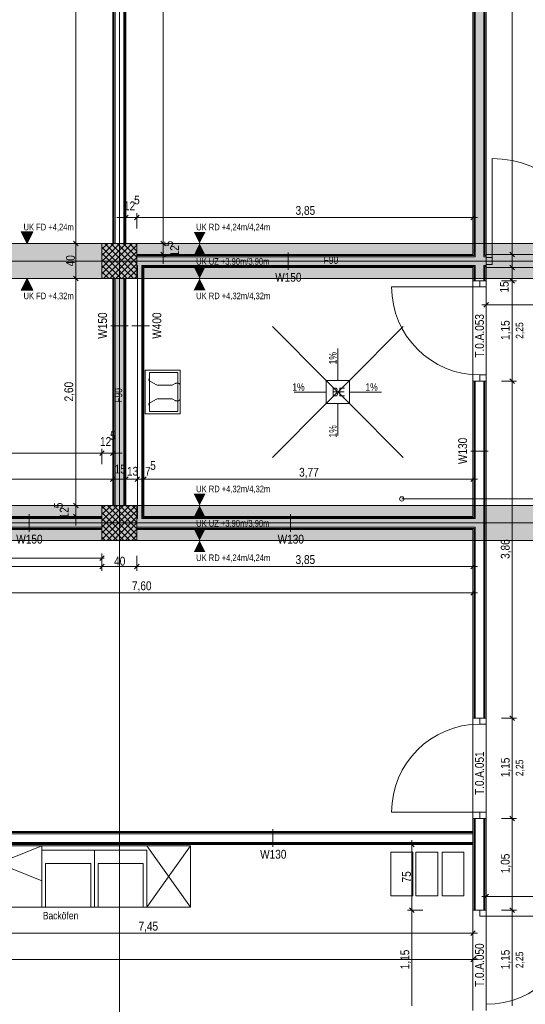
# Model space of a CAD drawing. Extents: x -620 to 300, y 62 to 1162.
# Tile 38 of 49: x -313 to -198, y 439 to 665. Entities that reach past the tile are written whole.
import ezdxf
from ezdxf.lldxf.tags import DXFTag

# ---------------------------------------------------------------- set-up
doc = ezdxf.new("R2010")
doc.units = 0
doc.layers.get('0').update_dxf_attribs({"lineweight": 13})
for name, color, linetype, lineweight, true_color in [('--Bem innen', 9, 'Continuous', 13, 0x808080), ('00 -Bauelemente -Dämmung innen', 7, 'Continuous', 9, 0xff7fe6), ('00 -Bauelemente -Gipskarton', 7, 'Continuous', 9, 0xff7fe6), ('00_Beschriftung UZ', 3, 'Continuous', 35, 0x00ff00), ('30 -33 Aussenwände- 3 Aussenstützen', 7, 'Continuous', 50, 0x0000dd), ('30 -34 Innenwände- 2 nichttragend', 7, 'Continuous', 18, 0xff7fe6), ('30 -34 Innenwände- 4 Türen_Fenster', 7, 'Continuous', 15, 0x9955ff), ('30 -35 Decken- 1 Konstruktion-Träger- Stahlbeton', 7, 'Continuous', 13, 0x33aa00), ('40 -41 Abwasser_Wasser_Gas- 1 Abwasser + sanitäre Anlagen', 7, 'Continuous', 9, 0xff6633), ('40 -47 Nutzungspez. Anlagen -1 Küche', 9, 'Continuous', 9, 0x808080), ('70 -72 Beschriftung- 1 Beschriftung allgemein', 7, 'Continuous', 9, 0xff6633), ('70 -75 Raumstempel-2 Verweislinie', 7, 'Continuous', 9, 0xff6600), ('70 -76 Bemaßung- 2 Allgemein', 9, 'Continuous', 5, 0x808080), ('iwb_Schraffur_F30_feuerhemmend', 7, 'Continuous', 13, 0xff934a), ('iwb_Schraffur_F90_feuerbestaendig', 1, 'Continuous', 13, 0xff0000), ('iwb_Schraffur_Unterzug', 7, 'Continuous', 5, 0xffffcc)]:
    doc.layers.add(name, color=color, linetype=linetype, lineweight=lineweight, true_color=true_color)
for name, color, linetype, lineweight in [('70 -71 Achsen- 1 Gebäudeachsen', 7, 'STRICHPUNKT2-A06G945V8I', 18), ('70 -75 Raumstempel- 3 Wandstempel', 7, 'Continuous', 50), ('Keine', 7, 'Continuous', 9)]:
    doc.layers.add(name, color=color, linetype=linetype, lineweight=lineweight)
doc.styles.get("Standard").update_dxf_attribs({"font": 'ARIALN.TTF'})
tags = doc.linetypes.add('fein_strichliert-A06G945W8I', pattern=[4, 1, -2, 1]).pattern_tags.tags
tags[8:9] = [DXFTag(74, 4), DXFTag(75, 0), DXFTag(340, '0'), DXFTag(46, 0.0), DXFTag(50, 0.0), DXFTag(44, 0.0), DXFTag(45, 0.0)]
tags[6:7] = [DXFTag(74, 4), DXFTag(75, 0), DXFTag(340, '0'), DXFTag(46, 0.0), DXFTag(50, 0.0), DXFTag(44, 0.0), DXFTag(45, 0.0)]
tags[4:5] = [DXFTag(74, 4), DXFTag(75, 0), DXFTag(340, '0'), DXFTag(46, 0.0), DXFTag(50, 0.0), DXFTag(44, 0.0), DXFTag(45, 0.0)]
tags = doc.linetypes.add('STRICHPUNKT2-A06G945V8I', pattern=[12.7, 6.35, -3.175, 0, -3.175]).pattern_tags.tags
tags[10:11] = [DXFTag(74, 4), DXFTag(75, 0), DXFTag(340, '0'), DXFTag(46, 0.0), DXFTag(50, 0.0), DXFTag(44, 0.0), DXFTag(45, 0.0)]
tags[8:9] = [DXFTag(74, 4), DXFTag(75, 0), DXFTag(340, '0'), DXFTag(46, 0.0), DXFTag(50, 0.0), DXFTag(44, 0.0), DXFTag(45, 0.0)]
tags[6:7] = [DXFTag(74, 4), DXFTag(75, 0), DXFTag(340, '0'), DXFTag(46, 0.0), DXFTag(50, 0.0), DXFTag(44, 0.0), DXFTag(45, 0.0)]
tags[4:5] = [DXFTag(74, 4), DXFTag(75, 0), DXFTag(340, '0'), DXFTag(46, 0.0), DXFTag(50, 0.0), DXFTag(44, 0.0), DXFTag(45, 0.0)]

# ---------------------------------------------------------------- blocks, each defined once
blk = doc.blocks.new('Referenz-A06G945X8I')
at = {"layer": '00 -Bauelemente -Dämmung innen', "color": 0, "linetype": 'Continuous', "lineweight": -2, "ltscale": 0.13}
for p, q in [((-207.08, 777.95), (-207.08, 610.45)), ((-209.08, 775.95), (-209.08, 610.45)), ((-291.58, 770.45), (-291.58, 613.45)), ((-289.58, 770.45), (-289.58, 613.45)), ((-286.58, 610.45), (-209.08, 610.45)), ((-207.08, 610.45), (-206.58, 610.45)), ((-286.58, 608.45), (-286.48, 608.45)), ((-286.48, 607.95), (-286.48, 608.45)), ((-286.48, 550.95), (-286.48, 607.95)), ((-285.48, 550.45), (-285.48, 608.45)), ((-285.48, 608.45), (-209.08, 608.45)), ((-209.08, 608.45), (-209.08, 604.95)), ((-207.08, 608.45), (-207.08, 604.95)), ((-207.08, 608.45), (-206.58, 608.45)), ((-291.58, 605.45), (-291.58, 553.45)), ((-289.58, 605.45), (-289.58, 553.45)), ((-209.08, 581.95), (-209.08, 550.45)), ((-207.08, 581.95), (-207.08, 504.75)), ((-286.48, 550.45), (-286.48, 550.95)), ((-358.58, 550.45), (-294.58, 550.45)), ((-358.58, 548.45), (-294.58, 548.45)), ((-286.58, 550.45), (-286.48, 550.45)), ((-286.58, 548.45), (-209.08, 548.45)), ((-285.48, 550.45), (-209.08, 550.45)), ((-209.08, 548.45), (-209.08, 504.75)), ((-209.08, 481.75), (-209.08, 478.75)), ((-207.08, 481.75), (-207.08, 478.75)), ((-209.08, 478.75), (-209.08, 460.75)), ((-207.08, 478.75), (-207.08, 460.75)), ((-453.08, 476.25), (-209.58, 476.25)), ((-362.08, 478.25), (-209.58, 478.25))]:
    blk.add_line(p, q, dxfattribs=at)
at = {"layer": '00 -Bauelemente -Gipskarton', "color": 0, "linetype": 'Continuous', "lineweight": -2, "ltscale": 0.13}
for p, q in [((-206.58, 778.45), (-206.58, 610.95)), ((-207.08, 777.95), (-207.08, 610.45)), ((-206.83, 778.2), (-206.83, 610.7)), ((-209.58, 775.45), (-209.58, 610.95)), ((-209.33, 775.7), (-209.33, 610.7)), ((-209.08, 775.95), (-209.08, 610.45)), ((-292.08, 770.45), (-292.08, 613.45)), ((-291.83, 770.45), (-291.83, 613.45)), ((-291.58, 770.45), (-291.58, 613.45)), ((-289.58, 770.45), (-289.58, 613.45)), ((-289.33, 770.45), (-289.33, 613.45)), ((-289.08, 770.45), (-289.08, 613.45)), ((-286.58, 610.95), (-209.58, 610.95)), ((-286.58, 610.7), (-209.33, 610.7)), ((-286.58, 610.45), (-209.08, 610.45)), ((-207.08, 610.45), (-206.58, 610.45)), ((-206.83, 610.7), (-206.58, 610.7)), ((-286.58, 608.45), (-286.48, 608.45)), ((-286.58, 608.2), (-286.48, 608.2)), ((-286.58, 607.95), (-286.48, 607.95)), ((-285.48, 550.45), (-285.48, 608.45)), ((-285.48, 608.45), (-209.08, 608.45)), ((-285.23, 608.2), (-209.33, 608.2)), ((-285.23, 550.7), (-285.23, 608.2)), ((-284.98, 607.95), (-209.58, 607.95)), ((-284.98, 550.95), (-284.98, 607.95)), ((-209.58, 607.95), (-209.58, 604.95)), ((-209.33, 608.2), (-209.33, 604.95)), ((-209.08, 608.45), (-209.08, 604.95)), ((-207.08, 608.45), (-206.58, 608.45)), ((-207.08, 608.45), (-207.08, 604.95)), ((-206.83, 608.2), (-206.58, 608.2)), ((-206.83, 608.2), (-206.83, 604.95)), ((-206.58, 607.95), (-206.58, 604.95)), ((-292.08, 605.45), (-292.08, 553.45)), ((-291.83, 605.45), (-291.83, 553.45)), ((-291.58, 605.45), (-291.58, 553.45)), ((-289.58, 605.45), (-289.58, 553.45)), ((-289.33, 605.45), (-289.33, 553.45)), ((-289.08, 605.45), (-289.08, 553.45)), ((-209.58, 581.95), (-209.58, 550.95)), ((-209.33, 581.95), (-209.33, 550.7)), ((-209.08, 581.95), (-209.08, 550.45)), ((-207.08, 581.95), (-207.08, 504.75)), ((-206.83, 581.95), (-206.83, 504.75)), ((-206.58, 581.95), (-206.58, 504.75)), ((-358.58, 550.95), (-294.58, 550.95)), ((-358.58, 550.7), (-294.58, 550.7)), ((-286.58, 550.95), (-286.48, 550.95)), ((-286.58, 550.7), (-286.48, 550.7)), ((-285.23, 550.7), (-209.33, 550.7)), ((-284.98, 550.95), (-209.58, 550.95)), ((-358.58, 550.45), (-294.58, 550.45)), ((-358.58, 548.45), (-294.58, 548.45)), ((-286.58, 550.45), (-286.48, 550.45)), ((-286.58, 548.45), (-209.08, 548.45)), ((-285.48, 550.45), (-209.08, 550.45)), ((-209.08, 548.45), (-209.08, 504.75)), ((-358.58, 548.2), (-294.58, 548.2)), ((-358.58, 547.95), (-294.58, 547.95)), ((-286.58, 548.2), (-209.33, 548.2)), ((-286.58, 547.95), (-209.58, 547.95)), ((-209.58, 547.95), (-209.58, 504.75)), ((-209.33, 548.2), (-209.33, 504.75)), ((-209.58, 481.75), (-209.58, 478.75)), ((-209.33, 481.75), (-209.33, 478.75)), ((-209.08, 481.75), (-209.08, 478.75)), ((-207.08, 481.75), (-207.08, 478.75)), ((-206.83, 481.75), (-206.83, 478.75)), ((-206.58, 481.75), (-206.58, 478.75)), ((-361.83, 478.5), (-209.58, 478.5)), ((-361.58, 478.75), (-209.58, 478.75)), ((-209.58, 478.75), (-209.58, 460.75)), ((-209.33, 478.75), (-209.33, 460.75)), ((-209.08, 478.75), (-209.08, 460.75)), ((-207.08, 478.75), (-207.08, 460.75)), ((-206.83, 478.75), (-206.83, 460.75)), ((-206.58, 478.75), (-206.58, 460.75)), ((-453.08, 476.25), (-209.58, 476.25)), ((-362.08, 478.25), (-209.58, 478.25)), ((-453.08, 476), (-209.58, 476)), ((-453.08, 475.75), (-209.58, 475.75))]:
    blk.add_line(p, q, dxfattribs=at)
at = {"layer": '00_Beschriftung UZ', "color": 0, "linetype": 'Continuous', "lineweight": -2, "ltscale": 0.13}
for points in [[(-313.08, 616.12), (-311.74, 613.45), (-310.41, 616.12)], [(-273.55, 616.12), (-272.22, 613.45), (-270.88, 616.12)], [(-273.55, 610.78), (-272.22, 613.45), (-270.88, 610.78)], [(-273.55, 608.12), (-272.22, 605.45), (-270.88, 608.12)], [(-313.08, 602.78), (-311.74, 605.45), (-310.41, 602.78)], [(-273.55, 602.78), (-272.22, 605.45), (-270.88, 602.78)], [(-273.55, 556.12), (-272.22, 553.45), (-270.88, 556.12)], [(-273.55, 550.78), (-272.22, 553.45), (-270.88, 550.78)], [(-273.55, 548.12), (-272.22, 545.45), (-270.88, 548.12)], [(-273.55, 542.78), (-272.22, 545.45), (-270.88, 542.78)]]:
    blk.add_solid(points, dxfattribs=at)
at = {"layer": '30 -33 Aussenwände- 3 Aussenstützen', "color": 0, "lineweight": -2}
for p, q in [((-294.58, 612.16), (-293.28, 613.45)), ((-294.58, 610.74), (-291.87, 613.45)), ((-294.58, 609.33), (-290.46, 613.45)), ((-294.58, 607.92), (-289.04, 613.45)), ((-294.58, 606.5), (-287.63, 613.45)), ((-294.58, 612.67), (-287.36, 605.45)), ((-294.21, 605.45), (-286.58, 613.09)), ((-293.95, 613.45), (-286.58, 606.08)), ((-292.8, 605.45), (-286.58, 611.67)), ((-292.53, 613.45), (-286.58, 607.5)), ((-291.12, 613.45), (-286.58, 608.91)), ((-289.71, 613.45), (-286.58, 610.33)), ((-288.29, 613.45), (-286.58, 611.74)), ((-286.88, 613.45), (-286.58, 613.16)), ((-294.58, 611.26), (-288.78, 605.45)), ((-294.58, 609.84), (-290.19, 605.45)), ((-291.58, 609.45), (-289.58, 609.45)), ((-291.39, 605.45), (-286.58, 610.26)), ((-290.58, 610.45), (-290.58, 608.45)), ((-294.58, 608.43), (-291.61, 605.45)), ((-294.58, 607.01), (-293.02, 605.45)), ((-289.97, 605.45), (-286.58, 608.84)), ((-288.56, 605.45), (-286.58, 607.43)), ((-294.58, 605.6), (-294.43, 605.45)), ((-287.14, 605.45), (-286.58, 606.02)), ((-294.58, 552.76), (-293.89, 553.45)), ((-294.58, 551.35), (-292.47, 553.45)), ((-294.58, 549.93), (-291.06, 553.45)), ((-294.58, 548.52), (-289.64, 553.45)), ((-294.58, 547.1), (-288.23, 553.45)), ((-294.58, 545.69), (-286.82, 553.45)), ((-294.58, 553.27), (-286.76, 545.45)), ((-293.35, 553.45), (-286.58, 546.69)), ((-291.93, 553.45), (-286.58, 548.1)), ((-290.52, 553.45), (-286.58, 549.52)), ((-289.1, 553.45), (-286.58, 550.93)), ((-287.69, 553.45), (-286.58, 552.34)), ((-294.58, 551.86), (-288.17, 545.45)), ((-293.4, 545.45), (-286.58, 552.28)), ((-291.99, 545.45), (-286.58, 550.86)), ((-294.58, 550.45), (-289.59, 545.45)), ((-294.58, 549.03), (-291, 545.45)), ((-291.58, 549.45), (-289.58, 549.45)), ((-290.58, 550.45), (-290.58, 548.45)), ((-290.57, 545.45), (-286.58, 549.45)), ((-294.58, 547.62), (-292.42, 545.45)), ((-294.58, 546.2), (-293.83, 545.45)), ((-289.16, 545.45), (-286.58, 548.03)), ((-287.75, 545.45), (-286.58, 546.62))]:
    blk.add_line(p, q, dxfattribs=at)
at = {"layer": '30 -33 Aussenwände- 3 Aussenstützen', "color": 0, "linetype": 'Continuous', "lineweight": -2, "ltscale": 0.13}
for p, q in [((-286.58, 613.45), (-294.58, 613.45)), ((-294.58, 613.45), (-294.58, 605.45)), ((-286.58, 605.45), (-286.58, 613.45)), ((-294.58, 605.45), (-286.58, 605.45)), ((-286.58, 553.45), (-294.58, 553.45)), ((-294.58, 553.45), (-294.58, 545.45)), ((-286.58, 545.45), (-286.58, 553.45)), ((-294.58, 545.45), (-286.58, 545.45))]:
    blk.add_line(p, q, dxfattribs=at)
at = {"layer": '30 -34 Innenwände- 2 nichttragend', "color": 0, "linetype": 'Continuous', "lineweight": -2, "ltscale": 0.13}
for p, q in [((-206.58, 778.45), (-206.58, 610.95)), ((-209.58, 775.45), (-209.58, 610.95)), ((-292.08, 770.45), (-292.08, 613.45)), ((-289.08, 770.45), (-289.08, 613.45)), ((-292.08, 613.45), (-289.08, 613.45)), ((-286.58, 607.95), (-286.58, 610.95)), ((-286.58, 610.95), (-209.58, 610.95)), ((-206.58, 610.7), (-206.58, 610.95)), ((-206.58, 610.7), (-206.58, 610.95)), ((-206.58, 610.45), (-206.58, 610.7)), ((-206.58, 607.95), (-206.58, 610.7)), ((-206.58, 608.45), (-206.58, 610.45)), ((-286.58, 607.95), (-286.48, 607.95)), ((-286.48, 550.95), (-286.48, 607.95)), ((-284.98, 550.95), (-284.98, 607.95)), ((-284.68, 607.95), (-209.58, 607.95)), ((-209.58, 607.95), (-209.58, 604.95)), ((-206.58, 608.2), (-206.58, 608.45)), ((-206.58, 607.95), (-206.58, 608.2)), ((-206.58, 607.95), (-206.58, 604.95)), ((-292.08, 605.45), (-289.08, 605.45)), ((-292.08, 605.45), (-292.08, 553.45)), ((-289.08, 605.45), (-289.08, 553.45)), ((-209.58, 604.95), (-206.83, 604.95)), ((-209.58, 604.95), (-209.33, 604.95)), ((-209.33, 604.95), (-209.08, 604.95)), ((-209.08, 604.95), (-207.08, 604.95)), ((-207.08, 604.95), (-206.83, 604.95)), ((-206.83, 604.95), (-206.58, 604.95)), ((-206.83, 604.95), (-206.58, 604.95)), ((-209.58, 581.95), (-206.83, 581.95)), ((-209.58, 581.95), (-209.33, 581.95)), ((-209.58, 581.95), (-209.58, 550.95)), ((-209.33, 581.95), (-209.08, 581.95)), ((-209.08, 581.95), (-207.08, 581.95)), ((-207.08, 581.95), (-206.83, 581.95)), ((-206.83, 581.95), (-206.58, 581.95)), ((-206.83, 581.95), (-206.58, 581.95)), ((-206.58, 581.95), (-206.58, 504.75)), ((-292.08, 553.45), (-289.08, 553.45)), ((-358.58, 550.95), (-294.58, 550.95)), ((-294.58, 547.95), (-294.58, 550.95)), ((-286.58, 547.95), (-286.58, 550.95)), ((-286.58, 550.95), (-286.48, 550.95)), ((-284.68, 550.95), (-209.58, 550.95)), ((-358.58, 547.95), (-294.58, 547.95)), ((-286.58, 547.95), (-209.58, 547.95)), ((-209.58, 547.95), (-209.58, 504.75)), ((-209.58, 504.75), (-206.83, 504.75)), ((-209.58, 504.75), (-209.33, 504.75)), ((-209.33, 504.75), (-209.08, 504.75)), ((-209.08, 504.75), (-207.08, 504.75)), ((-207.08, 504.75), (-206.83, 504.75)), ((-206.83, 504.75), (-206.58, 504.75)), ((-206.83, 504.75), (-206.58, 504.75)), ((-209.58, 481.75), (-209.58, 478.75)), ((-209.58, 481.75), (-206.83, 481.75)), ((-209.58, 481.75), (-209.33, 481.75)), ((-209.33, 481.75), (-209.08, 481.75)), ((-209.08, 481.75), (-207.08, 481.75)), ((-207.08, 481.75), (-206.83, 481.75)), ((-206.83, 481.75), (-206.58, 481.75)), ((-206.83, 481.75), (-206.58, 481.75)), ((-206.58, 481.75), (-206.58, 478.75)), ((-361.58, 478.75), (-209.58, 478.75)), ((-206.58, 478.75), (-206.58, 460.75)), ((-453.08, 475.75), (-209.58, 475.75)), ((-209.58, 475.75), (-209.58, 460.75)), ((-209.58, 460.75), (-206.83, 460.75)), ((-209.58, 460.75), (-209.33, 460.75)), ((-209.33, 460.75), (-209.08, 460.75)), ((-209.08, 460.75), (-207.08, 460.75)), ((-207.08, 460.75), (-206.83, 460.75)), ((-206.83, 460.75), (-206.58, 460.75)), ((-206.83, 460.75), (-206.58, 460.75))]:
    blk.add_line(p, q, dxfattribs=at)
at = {"layer": '30 -34 Innenwände- 4 Türen_Fenster', "color": 0, "linetype": 'fein_strichliert-A06G945W8I', "lineweight": -2, "ltscale": 0.13}
for p, q in [((-205.18, 610.25), (-205.18, 632.95)), ((-206.58, 610.95), (-158.38, 610.95)), ((-206.58, 607.95), (-158.38, 607.95)), ((-209.58, 604.95), (-209.58, 581.95)), ((-206.58, 604.95), (-206.58, 581.95)), ((-208.04, 603.55), (-228.24, 603.55)), ((-209.58, 504.75), (-209.58, 481.75)), ((-206.58, 504.75), (-206.58, 481.75)), ((-208.04, 483.15), (-228.24, 483.15)), ((-209.58, 460.75), (-209.58, 437.75)), ((-206.58, 460.75), (-206.58, 437.75)), ((-206.58, 459.35), (-186.38, 459.35))]:
    blk.add_line(p, q, dxfattribs=at)
at = {"layer": '30 -34 Innenwände- 4 Türen_Fenster', "color": 0, "linetype": 'Continuous', "lineweight": -2, "ltscale": 0.13}
for p, q in [((-206.58, 610.25), (-205.18, 610.25)), ((-206.58, 608.65), (-206.58, 610.25)), ((-205.18, 610.25), (-205.18, 608.65)), ((-205.18, 608.65), (-206.58, 608.65)), ((-208.04, 603.55), (-208.04, 604.95)), ((-208.04, 604.95), (-206.58, 604.95)), ((-206.58, 604.95), (-206.58, 603.55)), ((-206.58, 603.55), (-208.04, 603.55)), ((-208.04, 581.95), (-208.04, 583.35)), ((-208.04, 583.35), (-206.58, 583.35)), ((-206.58, 583.35), (-206.58, 581.95)), ((-206.58, 581.95), (-208.04, 581.95)), ((-208.04, 503.35), (-208.04, 504.75)), ((-208.04, 504.75), (-206.58, 504.75)), ((-206.58, 503.35), (-208.04, 503.35)), ((-206.58, 504.75), (-206.58, 503.35)), ((-208.04, 481.75), (-208.04, 483.15)), ((-208.04, 483.15), (-206.58, 483.15)), ((-206.58, 483.15), (-206.58, 481.75)), ((-206.58, 481.75), (-208.04, 481.75)), ((-208.04, 459.35), (-208.04, 460.75)), ((-208.04, 460.75), (-206.58, 460.75)), ((-206.58, 460.75), (-206.58, 459.35)), ((-206.58, 459.35), (-208.04, 459.35))]:
    blk.add_line(p, q, dxfattribs=at)
at = {"layer": '30 -34 Innenwände- 4 Türen_Fenster', "color": 0, "linetype": 'fein_strichliert-A06G945W8I', "lineweight": -2, "ltscale": 0.13}
for centre, major_axis in [((-205.18, 610.25), (22.7, 0)), ((-208.04, 603.55), (-20.2, 0)), ((-208.04, 483.15), (0, 20.2)), ((-206.58, 459.35), (0, -20.2))]:
    blk.add_ellipse(centre, major_axis=major_axis, ratio=1, start_param=0, end_param=1.570796, dxfattribs=at)
at = {"layer": '30 -35 Decken- 1 Konstruktion-Träger- Stahlbeton', "color": 0, "linetype": 'fein_strichliert-A06G945W8I', "lineweight": -2, "ltscale": 0.13}
for p, q in [((-358.58, 613.45), (35.42, 613.45)), ((-358.58, 605.45), (35.42, 605.45)), ((-451.58, 553.45), (35.42, 553.45)), ((-451.58, 545.45), (35.42, 545.45))]:
    blk.add_line(p, q, dxfattribs=at)
at = {"layer": '40 -41 Abwasser_Wasser_Gas- 1 Abwasser + sanitäre Anlagen', "color": 0, "linetype": 'Continuous', "lineweight": -2, "ltscale": 0.13}
for p, q in [((-243.21, 582.11), (-255.55, 594.45)), ((-237.89, 582.11), (-225.55, 594.45)), ((-240.55, 582.11), (-240.55, 589.45)), ((-284.68, 574.45), (-284.68, 584.45)), ((-284.68, 584.45), (-276.68, 584.45)), ((-276.68, 584.45), (-276.68, 574.45)), ((-283.82, 582.11), (-283.82, 582.46)), ((-282.08, 581.11), (-283.82, 582.11)), ((-283.68, 574.95), (-283.68, 583.95)), ((-283.68, 583.95), (-277.18, 583.95)), ((-277.18, 583.95), (-277.18, 574.95)), ((-243.21, 582.11), (-237.89, 582.11)), ((-243.21, 576.79), (-243.21, 582.11)), ((-243.21, 576.79), (-237.89, 582.11)), ((-243.21, 582.11), (-237.89, 576.79)), ((-240.55, 582.11), (-240.57, 582.18)), ((-240.57, 582.18), (-240.53, 582.18)), ((-240.53, 582.18), (-240.55, 582.11)), ((-237.89, 582.11), (-237.89, 576.79)), ((-278.55, 581.05), (-281.88, 581.05)), ((-277.85, 581.4), (-278.35, 581.11)), ((-277.08, 581.45), (-277.65, 581.45)), ((-276.68, 577.85), (-276.68, 581.05)), ((-283.82, 576.8), (-282.08, 577.8)), ((-281.88, 577.85), (-278.55, 577.85)), ((-278.35, 577.8), (-277.85, 577.51)), ((-243.21, 579.45), (-250.55, 579.45)), ((-243.27, 579.47), (-243.21, 579.45)), ((-243.27, 579.44), (-243.27, 579.47)), ((-243.21, 579.45), (-243.27, 579.44)), ((-237.89, 579.45), (-237.83, 579.47)), ((-237.83, 579.44), (-237.89, 579.45)), ((-237.89, 579.45), (-230.55, 579.45)), ((-237.83, 579.47), (-237.83, 579.44)), ((-283.82, 576.45), (-283.82, 576.8)), ((-277.65, 577.45), (-277.08, 577.45)), ((-243.21, 576.79), (-255.55, 564.45)), ((-237.89, 576.79), (-243.21, 576.79)), ((-240.57, 576.73), (-240.55, 576.79)), ((-240.53, 576.73), (-240.57, 576.73)), ((-240.55, 576.79), (-240.53, 576.73)), ((-240.55, 576.79), (-240.55, 569.45)), ((-225.55, 564.45), (-237.89, 576.79)), ((-276.68, 574.45), (-284.68, 574.45)), ((-277.18, 574.95), (-283.68, 574.95))]:
    blk.add_line(p, q, dxfattribs=at)
for centre, major_axis, end_param in [((-281.88, 581.45), (-0.2, -0.346), 0.523642), ((-278.55, 581.45), (0, -0.4), 0.522756), ((-277.65, 581.05), (0, 0.4), 0.523729), ((-277.08, 581.05), (0.283, 0.283), 0.785398), ((-277.08, 581.05), (0.4, 0), 0.785402), ((-281.88, 577.45), (0, 0.4), 0.524428), ((-278.55, 577.45), (0.2, 0.346), 0.524419), ((-277.08, 577.85), (0, -0.4), 1.570796), ((-277.65, 577.85), (-0.2, -0.346), 0.524435)]:
    blk.add_ellipse(centre, major_axis=major_axis, ratio=1, start_param=0, end_param=end_param, dxfattribs=at)
at = {"layer": '40 -41 Abwasser_Wasser_Gas- 1 Abwasser + sanitäre Anlagen', "color": 0, "lineweight": -2}
for points in [[(-240.55, 582.11), (-240.57, 582.18), (-240.55, 582.18)], [(-240.55, 582.11), (-240.55, 582.18), (-240.53, 582.18)], [(-243.27, 579.44), (-243.27, 579.47), (-243.21, 579.45)], [(-237.83, 579.44), (-237.89, 579.45), (-237.83, 579.47)], [(-240.55, 576.73), (-240.57, 576.73), (-240.55, 576.79)], [(-240.55, 576.73), (-240.55, 576.79), (-240.53, 576.73)]]:
    blk.add_solid(points, dxfattribs=at)
at = {"layer": '40 -47 Nutzungspez. Anlagen -1 Küche', "color": 0, "lineweight": -2}
for p, q in [((-328.33, 475.45), (-274.33, 475.45)), ((-308.33, 467.45), (-328.33, 475.45)), ((-328.33, 467.45), (-308.33, 475.45)), ((-308.33, 473.45), (-308.33, 475.45)), ((-308.33, 475.45), (-284.33, 475.45)), ((-308.33, 475.45), (-308.33, 461.45)), ((-284.33, 461.45), (-274.33, 475.45)), ((-284.33, 475.45), (-274.33, 461.45)), ((-274.33, 475.45), (-274.33, 461.45)), ((-328.33, 461.45), (-274.33, 461.45))]:
    blk.add_line(p, q, dxfattribs=at)
at = {"layer": '40 -47 Nutzungspez. Anlagen -1 Küche', "color": 0, "linetype": 'Continuous', "lineweight": -2, "ltscale": 0.13}
blk.add_line((-328.33, 475.45), (-284.31, 475.45), dxfattribs=at)
at = {"layer": '40 -47 Nutzungspez. Anlagen -1 Küche', "color": 0, "linetype": 'fein_strichliert-A06G945W8I', "lineweight": -2, "ltscale": 0.13}
for p, q in [((-296.33, 474.45), (-308.33, 474.45)), ((-308.33, 474.45), (-308.33, 461.45)), ((-284.33, 474.45), (-296.33, 474.45)), ((-296.33, 474.45), (-296.33, 461.45)), ((-296.33, 461.45), (-296.33, 474.45)), ((-284.33, 461.45), (-284.33, 474.45)), ((-228.37, 474.04), (-223.37, 474.04)), ((-228.37, 464.04), (-228.37, 474.04)), ((-223.37, 474.04), (-223.37, 464.04)), ((-222.67, 474.04), (-217.67, 474.04)), ((-222.67, 464.04), (-222.67, 474.04)), ((-217.67, 474.04), (-217.67, 464.04)), ((-216.67, 474.04), (-211.67, 474.04)), ((-216.67, 464.04), (-216.67, 474.04)), ((-211.67, 474.04), (-211.67, 464.04)), ((-297.16, 471.45), (-307.49, 471.45)), ((-307.49, 471.45), (-307.49, 461.45)), ((-297.16, 461.45), (-297.16, 471.45)), ((-285.16, 471.45), (-295.49, 471.45)), ((-295.49, 471.45), (-295.49, 461.45)), ((-285.16, 461.45), (-285.16, 471.45)), ((-223.37, 464.04), (-228.37, 464.04)), ((-217.67, 464.04), (-222.67, 464.04)), ((-211.67, 464.04), (-216.67, 464.04)), ((-308.33, 461.45), (-296.33, 461.45)), ((-296.33, 461.45), (-284.33, 461.45))]:
    blk.add_line(p, q, dxfattribs=at)
at = {"layer": '70 -71 Achsen- 1 Gebäudeachsen', "color": 0, "linetype": 'STRICHPUNKT2-A06G945V8I', "lineweight": -2, "ltscale": 0.13}
for p, q in [((-290.58, 1084.39), (-290.58, 84.95)), ((-538.63, 609.45), (76.5, 609.45)), ((-538.63, 549.45), (76.5, 549.45))]:
    blk.add_line(p, q, dxfattribs=at)
at = {"layer": '70 -75 Raumstempel- 3 Wandstempel', "color": 0, "linetype": 'Continuous', "lineweight": -2, "ltscale": 0.13}
for p, q in [((-251.96, 607.45), (-251.96, 611.45)), ((-292.58, 594.6), (-288.58, 594.6)), ((-283.73, 594.6), (-287.73, 594.6)), ((-210.08, 565.88), (-206.08, 565.88)), ((-311.27, 547.45), (-311.27, 551.45)), ((-251.39, 547.45), (-251.39, 551.45)), ((-255.41, 475.25), (-255.41, 479.25))]:
    blk.add_line(p, q, dxfattribs=at)
at = {"layer": '70 -75 Raumstempel-2 Verweislinie', "color": 0, "linetype": 'Continuous', "lineweight": -2, "ltscale": 0.13}
blk.add_line((-192.58, 554.95), (-225.88, 554.95), dxfattribs=at)
at = {"layer": '70 -75 Raumstempel-2 Verweislinie', "color": 0, "linetype": 'ByBlock', "lineweight": -2, "ltscale": 0.13}
blk.add_circle((-225.88, 554.95), 0.5, dxfattribs=at)
at = {"layer": '70 -76 Bemaßung- 2 Allgemein', "color": 0, "linetype": 'Continuous', "lineweight": -2, "ltscale": 0.13}
for p, q in [((-200.58, 612.01), (-200.58, 777.09)), ((-300.58, 614.51), (-300.58, 769.39)), ((-280.58, 614.51), (-280.58, 769.39)), ((-289.08, 616.95), (-289.08, 620.45)), ((-286.58, 616.95), (-286.58, 620.45)), ((-286.58, 616.95), (-286.58, 620.45)), ((-209.58, 616.95), (-209.58, 620.45)), ((-290.14, 619.45), (-291.2, 619.45)), ((-288.08, 619.45), (-290.14, 619.45)), ((-288.55, 619.98), (-289.61, 618.92)), ((-286.58, 619.45), (-289.08, 619.45)), ((-287.58, 619.45), (-285.52, 619.45)), ((-287.58, 619.45), (-285.52, 619.45)), ((-287.11, 618.92), (-286.05, 619.98)), ((-287.11, 618.92), (-286.05, 619.98)), ((-210.64, 619.45), (-285.52, 619.45)), ((-285.52, 619.45), (-284.46, 619.45)), ((-208.58, 619.45), (-210.64, 619.45)), ((-209.05, 619.98), (-210.11, 618.92)), ((-300.05, 612.92), (-301.11, 613.98)), ((-301.11, 613.98), (-300.05, 612.92)), ((-300.58, 612.45), (-300.58, 614.51)), ((-300.58, 614.45), (-300.58, 612.39)), ((-280.05, 612.92), (-281.11, 613.98)), ((-280.05, 612.92), (-281.11, 613.98)), ((-280.58, 614.51), (-280.58, 615.57)), ((-280.58, 612.45), (-280.58, 614.51)), ((-280.58, 612.45), (-280.58, 614.51)), ((-298.08, 613.45), (-301.58, 613.45)), ((-298.08, 613.45), (-301.58, 613.45)), ((-300.58, 606.51), (-300.58, 612.39)), ((-283.08, 613.45), (-279.58, 613.45)), ((-283.08, 613.45), (-279.58, 613.45)), ((-281.11, 611.48), (-280.05, 610.42)), ((-280.58, 610.95), (-280.58, 613.45)), ((-280.58, 611.95), (-280.58, 609.89)), ((-200.05, 610.42), (-201.11, 611.48)), ((-200.58, 609.95), (-200.58, 612.01)), ((-283.08, 610.95), (-279.58, 610.95)), ((-280.58, 609.89), (-280.58, 608.83)), ((-203.08, 610.95), (-199.58, 610.95)), ((-200.58, 609.01), (-200.58, 610.07)), ((-203.08, 607.95), (-199.58, 607.95)), ((-200.05, 607.42), (-201.11, 608.48)), ((-200.58, 606.95), (-200.58, 609.01)), ((-200.58, 604.95), (-200.58, 607.95)), ((-298.08, 605.45), (-301.58, 605.45)), ((-298.08, 605.45), (-301.58, 605.45)), ((-301.11, 605.98), (-300.05, 604.92)), ((-300.05, 604.92), (-301.11, 605.98)), ((-300.58, 604.45), (-300.58, 606.51)), ((-300.58, 606.45), (-300.58, 604.39)), ((-203.08, 604.95), (-199.58, 604.95)), ((-203.08, 604.95), (-199.58, 604.95)), ((-201.11, 605.48), (-200.05, 604.42)), ((-201.11, 605.48), (-200.05, 604.42)), ((-200.58, 605.95), (-200.58, 603.89)), ((-200.58, 605.95), (-200.58, 603.89)), ((-300.58, 554.51), (-300.58, 604.39)), ((-200.58, 603.89), (-200.58, 602.83)), ((-200.58, 583.01), (-200.58, 603.89)), ((-206.58, 601.95), (-206.58, 598.45)), ((-207.58, 599.45), (-205.52, 599.45)), ((-207.11, 598.92), (-206.05, 599.98)), ((-159.44, 599.45), (-205.52, 599.45)), ((-201.11, 582.48), (-200.05, 581.42)), ((-200.05, 581.42), (-201.11, 582.48)), ((-200.58, 580.95), (-200.58, 583.01)), ((-200.58, 582.95), (-200.58, 580.89)), ((-203.08, 581.95), (-199.58, 581.95)), ((-203.08, 581.95), (-199.58, 581.95)), ((-200.58, 505.81), (-200.58, 580.89)), ((-294.58, 562.95), (-294.58, 566.45)), ((-294.58, 562.95), (-294.58, 566.45)), ((-292.08, 562.95), (-292.08, 566.45)), ((-295.64, 565.45), (-357.52, 565.45)), ((-295.64, 565.45), (-296.7, 565.45)), ((-293.58, 565.45), (-295.64, 565.45)), ((-293.58, 565.45), (-295.64, 565.45)), ((-294.05, 565.98), (-295.11, 564.92)), ((-294.05, 565.98), (-295.11, 564.92)), ((-292.08, 565.45), (-294.58, 565.45)), ((-293.08, 565.45), (-291.02, 565.45)), ((-292.61, 564.92), (-291.55, 565.98)), ((-291.02, 565.45), (-289.96, 565.45)), ((-291.55, 559.98), (-292.61, 558.92)), ((-291.55, 559.98), (-292.61, 558.92)), ((-292.08, 556.95), (-292.08, 560.45)), ((-292.08, 556.95), (-292.08, 560.45)), ((-289.61, 558.92), (-288.55, 559.98)), ((-289.61, 558.92), (-288.55, 559.98)), ((-289.08, 556.95), (-289.08, 560.45)), ((-289.08, 556.95), (-289.08, 560.45)), ((-285.95, 559.98), (-287.01, 558.92)), ((-285.95, 559.98), (-287.01, 558.92)), ((-286.48, 556.95), (-286.48, 560.45)), ((-286.48, 556.95), (-286.48, 560.45)), ((-285.51, 558.92), (-284.45, 559.98)), ((-285.51, 558.92), (-284.45, 559.98)), ((-284.98, 556.95), (-284.98, 560.45)), ((-284.98, 556.95), (-284.98, 560.45)), ((-209.05, 559.98), (-210.11, 558.92)), ((-209.58, 556.95), (-209.58, 560.45)), ((-293.14, 559.45), (-357.52, 559.45)), ((-293.14, 559.45), (-294.2, 559.45)), ((-291.08, 559.45), (-293.14, 559.45)), ((-291.08, 559.45), (-293.14, 559.45)), ((-289.08, 559.45), (-292.08, 559.45)), ((-290.08, 559.45), (-288.02, 559.45)), ((-290.08, 559.45), (-288.02, 559.45)), ((-287.54, 559.45), (-288.6, 559.45)), ((-288.02, 559.45), (-286.96, 559.45)), ((-287.54, 559.45), (-288.02, 559.45)), ((-285.48, 559.45), (-287.54, 559.45)), ((-285.48, 559.45), (-287.54, 559.45)), ((-284.98, 559.45), (-286.48, 559.45)), ((-285.98, 559.45), (-283.92, 559.45)), ((-285.98, 559.45), (-283.92, 559.45)), ((-283.92, 559.45), (-282.86, 559.45)), ((-210.64, 559.45), (-283.92, 559.45)), ((-208.58, 559.45), (-210.64, 559.45)), ((-300.58, 554.51), (-300.58, 555.57)), ((-298.08, 553.45), (-301.58, 553.45)), ((-298.08, 553.45), (-301.58, 553.45)), ((-300.05, 552.92), (-301.11, 553.98)), ((-300.05, 552.92), (-301.11, 553.98)), ((-300.58, 552.45), (-300.58, 554.51)), ((-300.58, 552.45), (-300.58, 554.51)), ((-300.58, 550.95), (-300.58, 553.45)), ((-298.08, 550.95), (-301.58, 550.95)), ((-301.11, 551.48), (-300.05, 550.42)), ((-300.58, 551.95), (-300.58, 549.89)), ((-300.58, 549.89), (-300.58, 548.83)), ((-294.05, 541.92), (-295.11, 540.86)), ((-294.58, 542.45), (-294.58, 540.39)), ((-294.58, 541.95), (-294.58, 538.45)), ((-294.58, 541.95), (-294.58, 538.45)), ((-286.58, 541.95), (-286.58, 538.45)), ((-286.58, 541.95), (-286.58, 538.45)), ((-209.58, 541.95), (-209.58, 538.45)), ((-295.64, 539.45), (-357.52, 539.45)), ((-295.64, 541.39), (-351.22, 541.39)), ((-294.08, 541.39), (-295.64, 541.39)), ((-293.58, 539.45), (-295.64, 539.45)), ((-295.58, 539.45), (-293.52, 539.45)), ((-294.05, 539.98), (-295.11, 538.92)), ((-295.11, 538.92), (-294.05, 539.98)), ((-287.64, 539.45), (-293.52, 539.45)), ((-285.58, 539.45), (-287.64, 539.45)), ((-287.58, 539.45), (-285.52, 539.45)), ((-287.11, 538.92), (-286.05, 539.98)), ((-286.05, 539.98), (-287.11, 538.92)), ((-210.64, 539.45), (-285.52, 539.45)), ((-208.58, 539.45), (-210.64, 539.45)), ((-209.05, 539.98), (-210.11, 538.92)), ((-209.58, 535.95), (-209.58, 532.45)), ((-210.64, 533.45), (-360.52, 533.45)), ((-208.58, 533.45), (-210.64, 533.45)), ((-209.05, 533.98), (-210.11, 532.92)), ((-200.58, 503.75), (-200.58, 505.81)), ((-200.58, 505.75), (-200.58, 503.69)), ((-203.08, 504.75), (-199.58, 504.75)), ((-203.08, 504.75), (-199.58, 504.75)), ((-200.05, 504.22), (-201.11, 505.28)), ((-201.11, 505.28), (-200.05, 504.22)), ((-200.58, 482.81), (-200.58, 503.69)), ((-200.58, 480.75), (-200.58, 482.81)), ((-203.08, 481.75), (-199.58, 481.75)), ((-203.08, 481.75), (-199.58, 481.75)), ((-201.11, 482.28), (-200.05, 481.22)), ((-200.05, 481.22), (-201.11, 482.28)), ((-200.58, 482.75), (-200.58, 480.69)), ((-200.58, 461.81), (-200.58, 480.69)), ((-224.11, 476.28), (-223.05, 475.22)), ((-223.58, 476.75), (-223.58, 474.69)), ((-221.08, 475.75), (-224.58, 475.75)), ((-223.58, 461.81), (-223.58, 474.69)), ((-206.58, 466.35), (-206.58, 462.85)), ((-207.58, 463.85), (-205.52, 463.85)), ((-207.11, 463.32), (-206.05, 464.38)), ((-159.34, 463.85), (-205.52, 463.85)), ((-221.08, 460.75), (-224.58, 460.75)), ((-221.08, 460.75), (-224.58, 460.75)), ((-223.05, 460.22), (-224.11, 461.28)), ((-224.11, 461.28), (-223.05, 460.22)), ((-223.58, 459.75), (-223.58, 461.81)), ((-223.58, 461.75), (-223.58, 459.69)), ((-203.08, 460.75), (-199.58, 460.75)), ((-203.08, 460.75), (-199.58, 460.75)), ((-201.11, 461.28), (-200.05, 460.22)), ((-200.05, 460.22), (-201.11, 461.28)), ((-200.58, 459.75), (-200.58, 461.81)), ((-200.58, 461.75), (-200.58, 459.69)), ((-223.58, 438.81), (-223.58, 459.69)), ((-200.58, 438.81), (-200.58, 459.69)), ((-209.05, 455.98), (-210.11, 454.92)), ((-209.58, 457.95), (-209.58, 454.45)), ((-210.64, 455.45), (-357.52, 455.45)), ((-208.58, 455.45), (-210.64, 455.45)), ((-209.58, 451.95), (-209.58, 448.45)), ((-210.64, 449.45), (-448.02, 449.45)), ((-208.58, 449.45), (-210.64, 449.45)), ((-209.05, 449.98), (-210.11, 448.92))]:
    blk.add_line(p, q, dxfattribs=at)
at = {"layer": '70 -76 Bemaßung- 2 Allgemein', "color": 0, "lineweight": -2}
for p, q in [((-313.08, 616.12), (-311.74, 613.45)), ((-310.41, 616.12), (-313.08, 616.12)), ((-311.74, 613.45), (-310.41, 616.12)), ((-286.58, 613.45), (-209.58, 613.45)), ((-286.58, 610.95), (-286.58, 613.45)), ((-209.58, 613.45), (-209.58, 610.95)), ((-209.58, 610.95), (-286.58, 610.95)), ((-313.08, 602.78), (-311.74, 605.45)), ((-311.74, 605.45), (-310.41, 602.78)), ((-310.41, 602.78), (-313.08, 602.78))]:
    blk.add_line(p, q, dxfattribs=at)
at = {"layer": '--Bem innen', "color": 0, "linetype": 'Continuous', "lineweight": -2, "ltscale": 0.13, "char_height": 1.7, "attachment_point": 1, "rotation": 90}
for insert in [(-199.77, 591.63), (-199.77, 491.43), (-199.77, 447.43)]:
    blk.add_mtext('{\\fArial Narrow;2,25}', dxfattribs=dict(at, insert=insert))
at = {"layer": '00_Beschriftung UZ', "color": 0, "linetype": 'ByBlock', "lineweight": -2, "ltscale": 0.13, "char_height": 1.5103, "attachment_point": 1}
for s, insert in [('{\\fArial Narrow;UK FD +4,24m}', (-312.55, 618)), ('{\\fArial Narrow;UK RD +4,24m/4,24m}', (-273, 618)), ('{\\fArial Narrow;UK UZ +3,90m/3,90m}', (-273, 610.12)), ('{\\fArial Narrow;UK FD +4,32m}', (-312.55, 602.23)), ('{\\fArial Narrow;UK RD +4,32m/4,32m}', (-273, 602.23)), ('{\\fArial Narrow;UK RD +4,32m/4,32m}', (-273, 558)), ('{\\fArial Narrow;UK UZ +3,90m/3,90m}', (-273, 550.12)), ('{\\fArial Narrow;UK RD +4,24m/4,24m}', (-273, 542.23))]:
    blk.add_mtext(s, dxfattribs=dict(at, insert=insert))
at = {"layer": '40 -41 Abwasser_Wasser_Gas- 1 Abwasser + sanitäre Anlagen', "color": 0, "linetype": 'Continuous', "lineweight": -2, "ltscale": 0.13, "insert": (-241.94, 580.46), "char_height": 2.0138, "attachment_point": 1}
blk.add_mtext('{\\fArial Narrow;BE}', dxfattribs=at)
at = {"layer": '70 -72 Beschriftung- 1 Beschriftung allgemein', "color": 0, "linetype": 'Continuous', "lineweight": -2, "ltscale": 0.13, "char_height": 1.7, "attachment_point": 1, "rotation": 90}
for insert in [(-242.55, 585.78), (-242.55, 569.03)]:
    blk.add_mtext('{\\fArial Narrow;1%}', dxfattribs=dict(at, insert=insert))
at = {"layer": '70 -72 Beschriftung- 1 Beschriftung allgemein', "color": 0, "linetype": 'Continuous', "lineweight": -2, "ltscale": 0.13, "char_height": 1.7, "attachment_point": 1}
for s, insert in [('{\\fArial Narrow;1%}', (-250.97, 581.45)), ('{\\fArial Narrow;1%}', (-234.22, 581.45)), ('{\\fArial Narrow;Backöfen}', (-308.14, 460.33))]:
    blk.add_mtext(s, dxfattribs=dict(at, insert=insert))
at = {"layer": '70 -75 Raumstempel- 3 Wandstempel', "color": 0, "linetype": 'Continuous', "lineweight": -2, "ltscale": 0.13, "attachment_point": 1}
for s, insert, char_height in [('{\\fArial Narrow;F90}', (-243.81, 610.53), 1.7), ('{\\fArial Narrow;W150}', (-254.9, 606.74), 2.0138), ('{\\fArial Narrow;W150}', (-314.22, 546.74), 2.0138), ('{\\fArial Narrow;W130}', (-254.34, 546.74), 2.0138), ('{\\fArial Narrow;W130}', (-258.35, 474.54), 2.0138)]:
    blk.add_mtext(s, dxfattribs=dict(at, insert=insert, char_height=char_height))
at = {"layer": '70 -75 Raumstempel- 3 Wandstempel', "color": 0, "linetype": 'Continuous', "lineweight": -2, "ltscale": 0.13, "attachment_point": 1, "rotation": 90}
for s, insert, char_height in [('{\\fArial Narrow;W150}', (-295.46, 591.66), 2.0138), ('{\\fArial Narrow;W400}', (-283.02, 591.66), 2.0138), ('{\\fArial Narrow;F90}', (-291.66, 576.99), 1.7), ('{\\fArial Narrow;W130}', (-212.96, 562.94), 2.0138)]:
    blk.add_mtext(s, dxfattribs=dict(at, insert=insert, char_height=char_height))
at = {"layer": '70 -76 Bemaßung- 2 Allgemein', "color": 0, "linetype": 'Continuous', "lineweight": -2, "ltscale": 0.13, "char_height": 2.0138, "attachment_point": 1}
for s, insert in [('{\\fArial Narrow;12}', (-289.54, 623.12)), ('{\\fArial Narrow;5}', (-287.22, 624.46)), ('{\\fArial Narrow;3,85}', (-250.23, 622.07)), ('{\\fArial Narrow;12}', (-295.04, 569.12)), ('{\\fArial Narrow;5}', (-292.72, 570.46)), ('{\\fArial Narrow;15}', (-291.69, 562.8)), ('{\\fArial Narrow;13}', (-288.85, 562.3)), ('{\\fArial Narrow;7}', (-284.72, 562.3)), ('{\\fArial Narrow;5}', (-283.54, 563.64)), ('{\\fArial Narrow;3,77}', (-249.42, 562.07)), ('{\\fArial Narrow;40}', (-291.8, 541.7)), ('{\\fArial Narrow;3,85}', (-250.23, 542.07)), ('{\\fArial Narrow;7,60}', (-287.72, 536.07)), ('{\\fArial Narrow;7,45}', (-286.22, 458.06))]:
    blk.add_mtext(s, dxfattribs=dict(at, insert=insert))
at = {"layer": '70 -76 Bemaßung- 2 Allgemein', "color": 0, "linetype": 'Continuous', "lineweight": -2, "ltscale": 0.13, "char_height": 2.0138, "attachment_point": 1, "rotation": 90}
for s, insert in [('{\\fArial Narrow;5}', (-280.3, 612.82)), ('{\\fArial Narrow;12}', (-278.96, 610.5)), ('{\\fArial Narrow;40}', (-302.83, 608.24)), ('{\\fArial Narrow;15}', (-203.42, 602.24)), ('{\\fArial Narrow;1,15}', (-203.2, 591.38)), ('{\\fArial Narrow;2,60}', (-303.2, 577.29)), ('{\\fArial Narrow;5}', (-305.59, 552.82)), ('{\\fArial Narrow;12}', (-304.25, 550.5)), ('{\\fArial Narrow;3,86}', (-203.2, 541.21)), ('{\\fArial Narrow;1,15}', (-203.2, 491.18)), ('{\\fArial Narrow;1,05}', (-203.2, 469.18)), ('{\\fArial Narrow;75}', (-225.83, 467.07)), ('{\\fArial Narrow;1,15}', (-226.2, 447.18)), ('{\\fArial Narrow;1,15}', (-203.2, 447.18))]:
    blk.add_mtext(s, dxfattribs=dict(at, insert=insert))
at = {"layer": 'Keine', "color": 0, "linetype": 'Continuous', "lineweight": -2, "ltscale": 0.13, "char_height": 2.0138, "attachment_point": 1, "rotation": 90}
for s, insert in [('{\\fArial Narrow;T.0.A.053}', (-209.1, 587.31)), ('{\\fArial Narrow;T.0.A.051}', (-209.1, 487.11)), ('{\\fArial Narrow;T.0.A.050}', (-209.1, 443.11))]:
    blk.add_mtext(s, dxfattribs=dict(at, insert=insert))
blk = doc.blocks.new('Referenz-A06G945Z8I')
at = {"layer": 'iwb_Schraffur_F30_feuerhemmend', "linetype": 'Continuous', "ltscale": 0.13}
blk.add_hatch(color=256, dxfattribs=at).paths.add_polyline_path([(-206.58, 778.45), (-206.58, 610.25), (-205.18, 610.25), (-205.18, 608.65), (-206.58, 608.65), (-206.58, 607.95), (-209.58, 607.95), (-209.58, 775.45), (-250.38, 775.45), (-250.38, 778.45)])
at = {"layer": 'iwb_Schraffur_F90_feuerbestaendig', "linetype": 'Continuous', "ltscale": 0.13}
blk.add_hatch(color=256, dxfattribs=at).paths.add_polyline_path([(-292.08, 610.95), (-209.58, 610.95), (-209.58, 607.95), (-289.08, 607.95), (-289.08, 547.95), (-358.58, 547.95), (-358.58, 550.95), (-292.08, 550.95)])
at = {"layer": 'iwb_Schraffur_Unterzug', "linetype": 'Continuous', "ltscale": 0.13}
for points in [[(-451.58, 613.45), (76.5, 613.45), (76.5, 611.31)], [(-451.58, 613.45), (76.5, 611.31), (76.5, 605.45)], [(-451.58, 613.45), (76.5, 605.45), (-451.58, 605.45)], [(46.52, 553.45), (46.52, 545.45), (-451.58, 545.45)], [(46.52, 553.45), (-451.58, 545.45), (-451.58, 553.45)], [(46.52, 553.45), (-451.58, 553.45), (76.5, 553.45)]]:
    blk.add_solid(points, dxfattribs=at)

msp = doc.modelspace()

# ---------------------------------------------------------------- block references
at = {"color": 8, "lineweight": 13, "ltscale": 0.13, "true_color": 0x808080}
msp.add_blockref('Referenz-A06G945X8I', (0, 0), dxfattribs=at)
at = {"color": 8, "lineweight": 25, "ltscale": 0.25, "true_color": 0x808080}
msp.add_blockref('Referenz-A06G945Z8I', (0, 0), dxfattribs=at)

doc.saveas('drawing.dxf')
